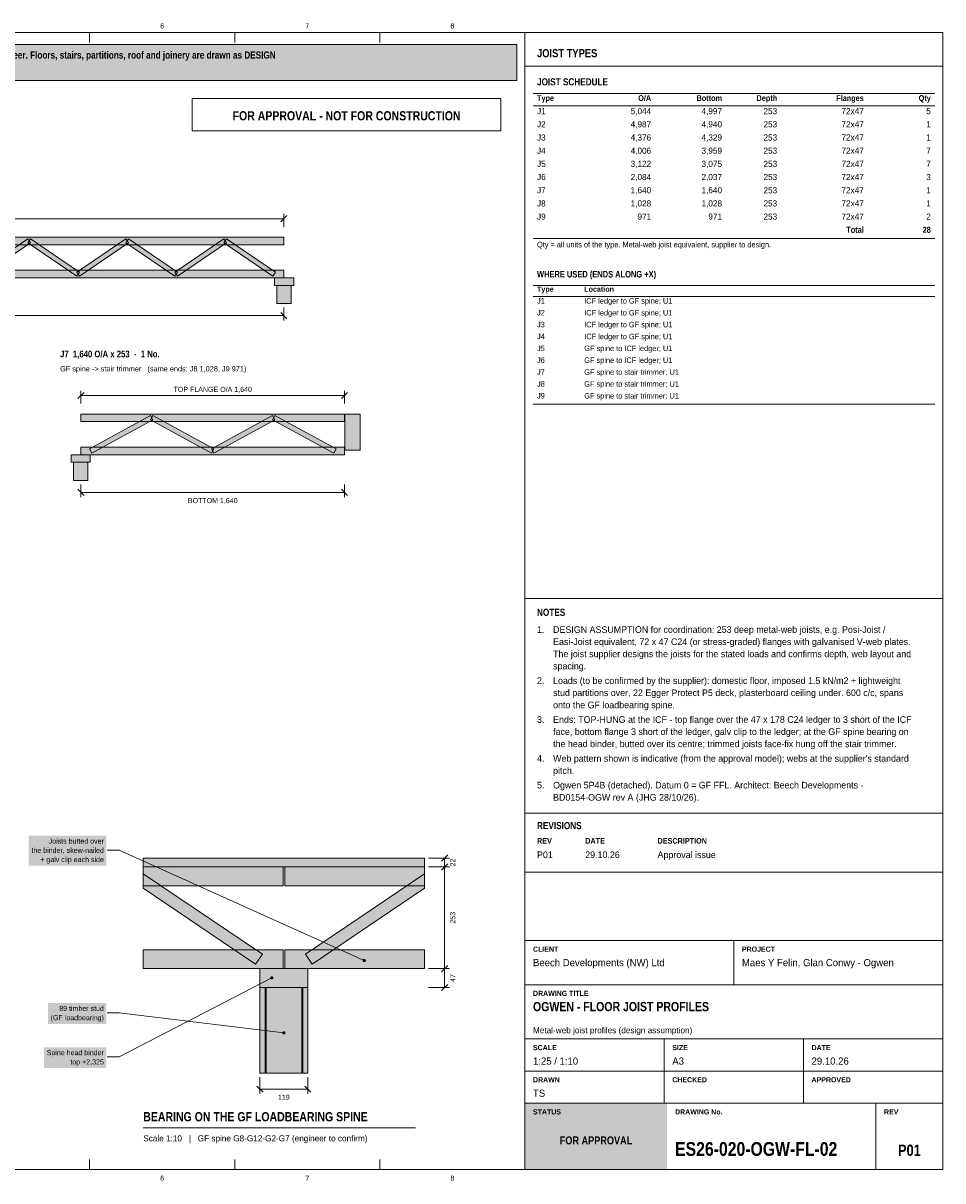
# Model space of a CAD drawing. Header units: millimetres. Extents: x 17 to 413, y 4 to 292.
# Tile 3 of 3: x 184 to 413, y 4 to 292. Entities that reach past the tile are written whole.
import ezdxf
from ezdxf.enums import TextEntityAlignment as Align

# ---------------------------------------------------------------- set-up
doc = ezdxf.new("R2010")
doc.units = ezdxf.units.MM
for name, color, linetype in [('FILL-C_6B451A', 7, 'Continuous'), ('FILL-C_735940', 7, 'Continuous'), ('FILL-LIGHT', 7, 'Continuous'), ('FILL-MASONRY_FILL', 7, 'Continuous'), ('FILL-TEAL', 7, 'Continuous'), ('FILL-TIMBER', 7, 'Continuous'), ('FILL-WHITE', 7, 'Continuous'), ('LINE-C_595966', 7, 'Continuous'), ('LINE-C_6B451A', 7, 'Continuous'), ('LINE-C_735940', 7, 'Continuous'), ('LINE-C_B27326', 7, 'Continuous'), ('LINE-INK', 7, 'Continuous'), ('LINE-RED', 7, 'Continuous'), ('LINE-STEEL_GREY', 7, 'Continuous'), ('LINE-TEAL', 7, 'Continuous'), ('TEXT-C_6B451A', 7, 'Continuous'), ('TEXT-C_735940', 7, 'Continuous'), ('TEXT-EPS', 7, 'Continuous'), ('TEXT-INK', 7, 'Continuous'), ('TEXT-RED', 7, 'Continuous'), ('TEXT-STEEL_GREY', 7, 'Continuous'), ('TEXT-TEAL', 7, 'Continuous'), ('TEXT-TLS_BLUE', 7, 'Continuous'), ('TEXT-WHITE', 7, 'Continuous')]:
    doc.layers.add(name, color=color, linetype=linetype)
doc.styles.add('OpenSansCondensed-Bold', font='OpenSansCondensed-Bold.ttf')

msp = doc.modelspace()

# ---------------------------------------------------------------- hatches: boundary and pattern name
at = {"layer": 'FILL-C_6B451A', "true_color": 0x6b451a}
h = msp.add_hatch(color=256, dxfattribs=at)
h.dxf.hatch_style = 1
h.paths.add_polyline_path([(269.4, 59), (269.39, 59.1), (269.35, 59.2), (269.28, 59.28), (269.2, 59.35), (269.1, 59.39), (269, 59.4), (268.9, 59.39), (268.8, 59.35), (268.72, 59.28), (268.65, 59.2), (268.61, 59.1), (268.6, 59), (268.61, 58.9), (268.65, 58.8), (268.72, 58.72), (268.8, 58.65), (268.9, 58.61), (269, 58.6), (269.1, 58.61), (269.2, 58.65), (269.28, 58.72), (269.35, 58.8), (269.39, 58.9)])
at = {"layer": 'FILL-C_735940', "true_color": 0x735940}
h = msp.add_hatch(color=256, dxfattribs=at)
h.dxf.hatch_style = 1
h.paths.add_polyline_path([(246.4, 54.7), (246.39, 54.8), (246.35, 54.9), (246.28, 54.98), (246.2, 55.05), (246.1, 55.09), (246, 55.1), (245.9, 55.09), (245.8, 55.05), (245.72, 54.98), (245.65, 54.9), (245.61, 54.8), (245.6, 54.7), (245.61, 54.6), (245.65, 54.5), (245.72, 54.42), (245.8, 54.35), (245.9, 54.31), (246, 54.3), (246.1, 54.31), (246.2, 54.35), (246.28, 54.42), (246.35, 54.5), (246.39, 54.6)])
h = msp.add_hatch(color=256, dxfattribs=at)
h.dxf.hatch_style = 1
h.paths.add_polyline_path([(249.4, 41), (249.39, 41.1), (249.35, 41.2), (249.28, 41.28), (249.2, 41.35), (249.1, 41.39), (249, 41.4), (248.9, 41.39), (248.8, 41.35), (248.72, 41.28), (248.65, 41.2), (248.61, 41.1), (248.6, 41), (248.61, 40.9), (248.65, 40.8), (248.72, 40.72), (248.8, 40.65), (248.9, 40.61), (249, 40.6), (249.1, 40.61), (249.2, 40.65), (249.28, 40.72), (249.35, 40.8), (249.39, 40.9)])
at = {"layer": 'FILL-LIGHT', "true_color": 0xccd1db}
h = msp.add_hatch(color=256, dxfattribs=at)
h.dxf.hatch_style = 1
h.paths.add_polyline_path([(173.75, 229.34), (173.08, 230.34), (185.27, 238.58), (185.94, 237.58)])
h = msp.add_hatch(color=256, dxfattribs=at)
h.dxf.hatch_style = 1
h.paths.add_polyline_path([(197.47, 229.34), (185.27, 237.58), (185.94, 238.58), (198.14, 230.34)])
h = msp.add_hatch(color=256, dxfattribs=at)
h.dxf.hatch_style = 1
h.paths.add_polyline_path([(198.14, 229.34), (197.47, 230.34), (209.66, 238.58), (210.33, 237.58)])
h = msp.add_hatch(color=256, dxfattribs=at)
h.dxf.hatch_style = 1
h.paths.add_polyline_path([(221.85, 229.34), (209.66, 237.58), (210.33, 238.58), (222.52, 230.34)])
h = msp.add_hatch(color=256, dxfattribs=at)
h.dxf.hatch_style = 1
h.paths.add_polyline_path([(222.52, 229.34), (221.85, 230.34), (234.05, 238.58), (234.72, 237.58)])
h = msp.add_hatch(color=256, dxfattribs=at)
h.dxf.hatch_style = 1
h.paths.add_polyline_path([(246.24, 229.34), (234.05, 237.58), (234.72, 238.58), (246.91, 230.34)])
h = msp.add_hatch(color=256, dxfattribs=at)
h.dxf.hatch_style = 1
h.paths.add_polyline_path([(201.18, 185.31), (200.61, 186.37), (215.81, 194.61), (216.38, 193.55)])
h = msp.add_hatch(color=256, dxfattribs=at)
h.dxf.hatch_style = 1
h.paths.add_polyline_path([(231, 185.31), (215.81, 193.55), (216.38, 194.61), (231.58, 186.37)])
h = msp.add_hatch(color=256, dxfattribs=at)
h.dxf.hatch_style = 1
h.paths.add_polyline_path([(231.58, 185.31), (231, 186.37), (246.2, 194.61), (246.77, 193.55)])
h = msp.add_hatch(color=256, dxfattribs=at)
h.dxf.hatch_style = 1
h.paths.add_polyline_path([(261.4, 185.31), (246.2, 193.55), (246.77, 194.61), (261.97, 186.37)])
h = msp.add_hatch(color=256, dxfattribs=at)
h.dxf.hatch_style = 1
h.paths.add_polyline_path([(214, 77.01), (214, 80.62), (243.64, 60.59), (241.96, 58.11)])
h = msp.add_hatch(color=256, dxfattribs=at)
h.dxf.hatch_style = 1
h.paths.add_polyline_path([(256.04, 58.11), (254.36, 60.59), (284, 80.62), (284, 77.01)])
at = {"layer": 'FILL-MASONRY_FILL', "true_color": 0xf7f0e0}
h = msp.add_hatch(color=256, dxfattribs=at)
h.dxf.hatch_style = 1
h.paths.add_polyline_path([(250.84, 222.5), (250.84, 227.02), (247.28, 227.02), (247.28, 222.5)])
h = msp.add_hatch(color=256, dxfattribs=at)
h.dxf.hatch_style = 1
h.paths.add_polyline_path([(200.2, 178.5), (200.2, 183.02), (196.64, 183.02), (196.64, 178.5)])
h = msp.add_hatch(color=256, dxfattribs=at)
h.dxf.hatch_style = 1
h.paths.add_polyline_path([(253.45, 31), (253.45, 52.3), (244.55, 52.3), (244.55, 31)])
at = {"layer": 'FILL-TEAL', "true_color": 0x009e85}
h = msp.add_hatch(color=256, dxfattribs=at)
h.dxf.hatch_style = 1
h.paths.add_polyline_path([(309.01, 7), (344.37, 7), (344.37, 23.5), (309.01, 23.5)])
at = {"layer": 'FILL-TIMBER', "true_color": 0xeddbb8}
h = msp.add_hatch(color=256, dxfattribs=at)
h.dxf.hatch_style = 1
h.paths.add_polyline_path([(47.2, 237.14), (47.2, 239.02), (248.98, 239.02), (248.98, 237.14)])
h = msp.add_hatch(color=256, dxfattribs=at)
h.dxf.hatch_style = 1
h.paths.add_polyline_path([(49.08, 228.9), (49.08, 230.78), (248.98, 230.78), (248.98, 228.9)])
at = {"layer": 'FILL-TIMBER', "true_color": 0xe6dbcc}
h = msp.add_hatch(color=256, dxfattribs=at)
h.dxf.hatch_style = 1
h.paths.add_polyline_path([(251.44, 227.02), (251.44, 228.9), (246.68, 228.9), (246.68, 227.02)])
at = {"layer": 'FILL-TIMBER', "true_color": 0xeddbb8}
h = msp.add_hatch(color=256, dxfattribs=at)
h.dxf.hatch_style = 1
h.paths.add_polyline_path([(198.5, 193.14), (198.5, 195.02), (264.08, 195.02), (264.08, 193.14)])
at = {"layer": 'FILL-TIMBER', "true_color": 0xedcc99}
h = msp.add_hatch(color=256, dxfattribs=at)
h.dxf.hatch_style = 1
h.paths.add_polyline_path([(267.96, 186.02), (267.96, 195.02), (264.2, 195.02), (264.2, 186.02)])
at = {"layer": 'FILL-TIMBER', "true_color": 0xe6dbcc}
h = msp.add_hatch(color=256, dxfattribs=at)
h.dxf.hatch_style = 1
h.paths.add_polyline_path([(200.8, 183.02), (200.8, 184.9), (196.04, 184.9), (196.04, 183.02)])
at = {"layer": 'FILL-TIMBER', "true_color": 0xeddbb8}
h = msp.add_hatch(color=256, dxfattribs=at)
h.dxf.hatch_style = 1
h.paths.add_polyline_path([(198.5, 184.9), (198.5, 186.78), (264.08, 186.78), (264.08, 184.9)])
at = {"layer": 'FILL-TIMBER', "true_color": 0xe0cc9e}
h = msp.add_hatch(color=256, dxfattribs=at)
h.dxf.hatch_style = 1
h.paths.add_polyline_path([(284, 82.3), (284, 84.5), (214, 84.5), (214, 82.3)])
at = {"layer": 'FILL-TIMBER', "true_color": 0xeddbb8}
h = msp.add_hatch(color=256, dxfattribs=at)
h.dxf.hatch_style = 1
h.paths.add_polyline_path([(248.8, 82.3), (248.8, 77.6), (214, 77.6), (214, 82.3)])
h = msp.add_hatch(color=256, dxfattribs=at)
h.dxf.hatch_style = 1
h.paths.add_polyline_path([(249.2, 77.6), (249.2, 82.3), (284, 82.3), (284, 77.6)])
h = msp.add_hatch(color=256, dxfattribs=at)
h.dxf.hatch_style = 1
h.paths.add_polyline_path([(248.8, 61.7), (248.8, 57), (214, 57), (214, 61.7)])
h = msp.add_hatch(color=256, dxfattribs=at)
h.dxf.hatch_style = 1
h.paths.add_polyline_path([(249.2, 57), (249.2, 61.7), (284, 61.7), (284, 57)])
at = {"layer": 'FILL-TIMBER', "true_color": 0xe6dbcc}
h = msp.add_hatch(color=256, dxfattribs=at)
h.dxf.hatch_style = 1
h.paths.add_polyline_path([(254.95, 52.3), (254.95, 57), (243.05, 57), (243.05, 52.3)])
at = {"layer": 'FILL-WHITE', "true_color": 0xfff5f0}
h = msp.add_hatch(color=256, dxfattribs=at)
h.dxf.hatch_style = 1
h.paths.add_polyline_path([(23, 278), (307, 278), (307, 287), (23, 287)])
at = {"layer": 'FILL-WHITE', "true_color": 0xffffff}
h = msp.add_hatch(color=256, dxfattribs=at)
h.dxf.hatch_style = 1
h.paths.add_polyline_path([(185.46, 82.61), (204.8, 82.61), (204.8, 90.09), (185.46, 90.09)])
at = {"layer": 'FILL-WHITE', "true_color": 0xf2f2f2}
h = msp.add_hatch(color=256, dxfattribs=at)
h.dxf.hatch_style = 1
h.paths.add_polyline_path([(244.3, 31), (244.3, 52.3), (243.05, 52.3), (243.05, 31)])
h = msp.add_hatch(color=256, dxfattribs=at)
h.dxf.hatch_style = 1
h.paths.add_polyline_path([(254.95, 31), (254.95, 52.3), (253.7, 52.3), (253.7, 31)])
at = {"layer": 'FILL-WHITE', "true_color": 0xffffff}
h = msp.add_hatch(color=256, dxfattribs=at)
h.dxf.hatch_style = 1
h.paths.add_polyline_path([(190.27, 43.25), (204.8, 43.25), (204.8, 48.44), (190.27, 48.44)])
h = msp.add_hatch(color=256, dxfattribs=at)
h.dxf.hatch_style = 1
h.paths.add_polyline_path([(189.28, 32.25), (204.8, 32.25), (204.8, 37.44), (189.28, 37.44)])

# ---------------------------------------------------------------- linework, layer by layer
at = {"layer": 'LINE-C_595966', "lineweight": 5}
for points in [[(173.75, 229.34), (173.08, 230.34), (185.27, 238.58), (185.94, 237.58)], [(197.47, 229.34), (185.27, 237.58), (185.94, 238.58), (198.14, 230.34)], [(198.14, 229.34), (197.47, 230.34), (209.66, 238.58), (210.33, 237.58)], [(221.85, 229.34), (209.66, 237.58), (210.33, 238.58), (222.52, 230.34)], [(222.52, 229.34), (221.85, 230.34), (234.05, 238.58), (234.72, 237.58)], [(246.24, 229.34), (234.05, 237.58), (234.72, 238.58), (246.91, 230.34)], [(201.18, 185.31), (200.61, 186.37), (215.81, 194.61), (216.38, 193.55)], [(231, 185.31), (215.81, 193.55), (216.38, 194.61), (231.58, 186.37)], [(231.58, 185.31), (231, 186.37), (246.2, 194.61), (246.77, 193.55)], [(261.4, 185.31), (246.2, 193.55), (246.77, 194.61), (261.97, 186.37)], [(214, 77.01), (214, 80.62), (243.64, 60.59), (241.96, 58.11)], [(256.04, 58.11), (254.36, 60.59), (284, 80.62), (284, 77.01)]]:
    msp.add_lwpolyline(points, close=True, dxfattribs=at)
at = {"layer": 'LINE-C_6B451A', "lineweight": 5}
for p, q in [((208, 86.5), (205, 86.5)), ((269, 59), (208, 86.5))]:
    msp.add_line(p, q, dxfattribs=at)
for points in [[(47.2, 237.14), (47.2, 239.02), (248.98, 239.02), (248.98, 237.14)], [(49.08, 228.9), (49.08, 230.78), (248.98, 230.78), (248.98, 228.9)], [(198.5, 193.14), (198.5, 195.02), (264.08, 195.02), (264.08, 193.14)], [(198.5, 184.9), (198.5, 186.78), (264.08, 186.78), (264.08, 184.9)], [(248.8, 82.3), (248.8, 77.6), (214, 77.6), (214, 82.3)], [(249.2, 77.6), (249.2, 82.3), (284, 82.3), (284, 77.6)], [(248.8, 61.7), (248.8, 57), (214, 57), (214, 61.7)], [(249.2, 57), (249.2, 61.7), (284, 61.7), (284, 57)]]:
    msp.add_lwpolyline(points, close=True, dxfattribs=at)
at = {"layer": 'LINE-C_735940', "lineweight": 5}
for p, q in [((246, 54.7), (208, 35)), ((208, 46), (205, 46)), ((249, 41), (208, 46)), ((208, 35), (205, 35))]:
    msp.add_line(p, q, dxfattribs=at)
for points in [[(251.44, 227.02), (251.44, 228.9), (246.68, 228.9), (246.68, 227.02)], [(250.84, 222.5), (250.84, 227.02), (247.28, 227.02), (247.28, 222.5)], [(200.8, 183.02), (200.8, 184.9), (196.04, 184.9), (196.04, 183.02)], [(200.2, 178.5), (200.2, 183.02), (196.64, 183.02), (196.64, 178.5)], [(254.95, 52.3), (254.95, 57), (243.05, 57), (243.05, 52.3)], [(253.45, 31), (253.45, 52.3), (244.55, 52.3), (244.55, 31)]]:
    msp.add_lwpolyline(points, close=True, dxfattribs=at)
at = {"layer": 'LINE-C_B27326', "lineweight": 5}
msp.add_lwpolyline([(267.96, 186.02), (267.96, 195.02), (264.2, 195.02), (264.2, 186.02)], close=True, dxfattribs=at)
at = {"layer": 'LINE-INK', "lineweight": 5}
for p, q in [((200.62, 290), (200.62, 287.5)), ((236.75, 290), (236.75, 287.5)), ((272.88, 290), (272.88, 287.5)), ((309, 7), (309, 290)), ((311, 274.8), (411, 274.8)), ((311, 271.72), (411, 271.72)), ((47.2, 243.62), (248.98, 243.62)), ((248.2, 242.84), (249.75, 244.4)), ((248.98, 241.62), (248.98, 244.82)), ((311, 238.71), (411, 238.71)), ((311, 227), (411, 227)), ((311, 224.25), (411, 224.25)), ((49.08, 219.5), (248.98, 219.5)), ((248.2, 220.28), (249.75, 218.72)), ((248.98, 221.5), (248.98, 218.3)), ((197.72, 198.84), (199.27, 200.4)), ((198.5, 197.62), (198.5, 200.82)), ((198.5, 199.62), (264.08, 199.62)), ((263.31, 198.84), (264.86, 200.4)), ((264.08, 197.62), (264.08, 200.82)), ((311, 197.47), (411, 197.47)), ((197.72, 176.28), (199.27, 174.72)), ((198.5, 177.5), (198.5, 174.3)), ((263.31, 176.28), (264.86, 174.72)), ((264.08, 177.5), (264.08, 174.3)), ((198.5, 175.5), (264.08, 175.5)), ((309, 149.08), (413, 149.08)), ((309, 95.7), (413, 95.7)), ((285, 84.5), (290.2, 84.5)), ((288.22, 83.72), (289.78, 85.28)), ((289, 52.3), (289, 84.5)), ((285, 82.3), (290.2, 82.3)), ((288.22, 81.52), (289.78, 83.08)), ((309, 81), (413, 81)), ((309, 64), (413, 64)), ((361, 53), (361, 64)), ((288.22, 56.22), (289.78, 57.78)), ((285, 57), (290.2, 57)), ((285, 52.3), (290.2, 52.3)), ((288.22, 51.52), (289.78, 53.08)), ((309, 53), (413, 53)), ((309, 39.5), (413, 39.5)), ((343.67, 31.5), (343.67, 39.5)), ((378.33, 31.5), (378.33, 39.5)), ((243.05, 30), (243.05, 25.8)), ((254.95, 30), (254.95, 25.8)), ((309, 31.5), (413, 31.5)), ((343.67, 23.5), (343.67, 31.5)), ((378.33, 23.5), (378.33, 31.5)), ((242.27, 27.78), (243.83, 26.22)), ((243.05, 27), (254.95, 27)), ((254.17, 27.78), (255.73, 26.22)), ((309, 23.5), (413, 23.5)), ((396.36, 7), (396.36, 23.5)), ((214, 17.4), (281.74, 17.4)), ((200.62, 7), (200.62, 9.5)), ((236.75, 7), (236.75, 9.5)), ((272.88, 7), (272.88, 9.5))]:
    msp.add_line(p, q, dxfattribs=at)
for points in [[(20, 7), (413, 7), (413, 290), (20, 290)], [(284, 82.3), (284, 84.5), (214, 84.5), (214, 82.3)]]:
    msp.add_lwpolyline(points, close=True, dxfattribs=at)
at = {"layer": 'LINE-RED', "lineweight": 5}
for points in [[(23, 278), (307, 278), (307, 287), (23, 287)], [(226.21, 265.5), (303, 265.5), (303, 273.5), (226.21, 273.5)]]:
    msp.add_lwpolyline(points, close=True, dxfattribs=at)
at = {"layer": 'LINE-STEEL_GREY', "lineweight": 5}
for points in [[(244.3, 31), (244.3, 52.3), (243.05, 52.3), (243.05, 31)], [(254.95, 31), (254.95, 52.3), (253.7, 52.3), (253.7, 31)]]:
    msp.add_lwpolyline(points, close=True, dxfattribs=at)
at = {"layer": 'LINE-TEAL', "lineweight": 5}
msp.add_line((309, 281.6), (413, 281.6), dxfattribs=at)

# ---------------------------------------------------------------- texts
at = {"layer": 'TEXT-C_6B451A'}
for s, p in [('Joists butted over', (204.2, 88.09)), ('the binder, skew-nailed', (204.2, 85.8)), ('+ galv clip each side', (204.2, 83.51))]:
    msp.add_text(s, height=1.27, dxfattribs=at).set_placement(p, align=Align.RIGHT)
at = {"layer": 'TEXT-C_735940'}
for s, p in [('89 timber stud', (204.2, 46.45)), ('(GF loadbearing)', (204.2, 44.15)), ('Spine head binder', (204.2, 35.45)), ('top +2,325', (204.2, 33.15))]:
    msp.add_text(s, height=1.27, dxfattribs=at).set_placement(p, align=Align.RIGHT)
at = {"layer": 'TEXT-EPS', "style": 'OpenSansCondensed-Bold'}
msp.add_text('STATUS', height=1.27, dxfattribs=at).set_placement((311, 20.7))
at = {"layer": 'TEXT-INK', "style": 'OpenSansCondensed-Bold'}
for s, height, p in [('ICF PACKAGE: Nudura ICF formwork and accessories are our supply. Raft and foundations AS PER THE ARCHITECTURAL DRAWINGS; joist ledgers by the engineer. Floors, stairs, partitions, roof and joinery are drawn as DESIGN', 1.778, (24.6, 283.47)), ('JOIST SCHEDULE', 1.778, (312, 276.8)), ('WHERE USED (ENDS ALONG +X)', 1.6256, (312, 229)), ('NOTES', 1.778, (312, 144.78)), ('REVISIONS', 1.778, (312, 91.7)), ('OGWEN - FLOOR JOIST PROFILES', 2.286, (311, 46.4)), ('BEARING ON THE GF LOADBEARING SPINE', 2.286, (214, 19)), ('ES26-020-OGW-FL-02', 3.429, (346.36, 10.4))]:
    msp.add_text(s, height=height, dxfattribs=at).set_placement(p)
at = {"layer": 'TEXT-INK'}
for s, height, p in [('J1', 1.524, (312, 269.64)), ('J2', 1.524, (312, 266.36)), ('J3', 1.524, (312, 263.08)), ('J4', 1.524, (312, 259.79)), ('J5', 1.524, (312, 256.51)), ('J6', 1.524, (312, 253.23)), ('J7', 1.524, (312, 249.95)), ('J8', 1.524, (312, 246.67)), ('J9', 1.524, (312, 243.39)), ('J1', 1.372, (312, 222.49)), ('ICF ledger to GF spine; U1', 1.3716, (323.76, 222.49)), ('J2', 1.372, (312, 219.54)), ('ICF ledger to GF spine; U1', 1.3716, (323.76, 219.54)), ('J3', 1.372, (312, 216.59)), ('ICF ledger to GF spine; U1', 1.3716, (323.76, 216.59)), ('J4', 1.372, (312, 213.63)), ('ICF ledger to GF spine; U1', 1.3716, (323.76, 213.63)), ('J5', 1.372, (312, 210.68)), ('GF spine to ICF ledger; U1', 1.3716, (323.76, 210.68)), ('J6', 1.372, (312, 207.73)), ('GF spine to ICF ledger; U1', 1.3716, (323.76, 207.73)), ('J7', 1.372, (312, 204.78)), ('GF spine to stair trimmer; U1', 1.3716, (323.76, 204.78)), ('J8', 1.372, (312, 201.82)), ('GF spine to stair trimmer; U1', 1.3716, (323.76, 201.82)), ('J9', 1.372, (312, 198.87)), ('GF spine to stair trimmer; U1', 1.3716, (323.76, 198.87)), ('1.', 1.651, (312, 140.55)), ('DESIGN ASSUMPTION for coordination: 253 deep metal-web joists, e.g. Posi-Joist /', 1.651, (316, 140.55)), ('Easi-Joist equivalent, 72 x 47 C24 (or stress-graded) flanges with galvanised V-web plates.', 1.651, (316, 137.52)), ('The joist supplier designs the joists for the stated loads and confirms depth, web layout and', 1.651, (316, 134.5)), ('spacing.', 1.651, (316, 131.47)), ('Loads (to be confirmed by the supplier): domestic floor, imposed 1.5 kN/m2 + lightweight', 1.651, (316, 127.84)), ('2.', 1.651, (312, 127.84)), ('stud partitions over, 22 Egger Protect P5 deck, plasterboard ceiling under. 600 c/c, spans', 1.651, (316, 124.82)), ('onto the GF loadbearing spine.', 1.651, (316, 121.79)), ('3.', 1.651, (312, 118.16)), ('Ends: TOP-HUNG at the ICF - top flange over the 47 x 178 C24 ledger to 3 short of the ICF', 1.651, (316, 118.16)), ('face, bottom flange 3 short of the ledger, galv clip to the ledger; at the GF spine bearing on', 1.651, (316, 115.14)), ('the head binder, butted over its centre; trimmed joists face-fix hung off the stair trimmer.', 1.651, (316, 112.11)), ('4.', 1.651, (312, 108.48)), ("Web pattern shown is indicative (from the approval model); webs at the supplier's standard", 1.651, (316, 108.48)), ('pitch.', 1.651, (316, 105.45)), ('5.', 1.651, (312, 101.83)), ('Ogwen 5P4B (detached). Datum 0 = GF FFL. Architect: Beech Developments -', 1.651, (316, 101.83)), ('BD0154-OGW rev A (JHG 28/10/26).', 1.651, (316, 98.8)), ('P01', 1.651, (312, 84.5)), ('29.10.26', 1.651, (324, 84.5)), ('Approval issue', 1.651, (342, 84.5)), ('Beech Developments (NW) Ltd', 1.778, (311, 57.6)), ('Maes Y Felin, Glan Conwy - Ogwen', 1.778, (363, 57.6)), ('1:25 / 1:10', 1.778, (311, 33.1)), ('A3', 1.778, (345.67, 33.1)), ('29.10.26', 1.778, (380.33, 33.1)), ('TS', 1.778, (311, 25.1))]:
    msp.add_text(s, height=height, dxfattribs=at).set_placement(p)
for s, height, p in [('5,044', 1.524, (340.4, 269.64)), ('4,997', 1.524, (358.04, 269.64)), ('253', 1.524, (371.76, 269.64)), ('72x47', 1.524, (393.32, 269.64)), ('5', 1.52, (410, 269.64)), ('4,987', 1.524, (340.4, 266.36)), ('4,940', 1.524, (358.04, 266.36)), ('253', 1.524, (371.76, 266.36)), ('72x47', 1.524, (393.32, 266.36)), ('1', 1.52, (410, 266.36)), ('4,376', 1.524, (340.4, 263.08)), ('4,329', 1.524, (358.04, 263.08)), ('253', 1.524, (371.76, 263.08)), ('72x47', 1.524, (393.32, 263.08)), ('1', 1.52, (410, 263.08)), ('4,006', 1.524, (340.4, 259.79)), ('3,959', 1.524, (358.04, 259.79)), ('253', 1.524, (371.76, 259.79)), ('72x47', 1.524, (393.32, 259.79)), ('7', 1.52, (410, 259.79)), ('3,122', 1.524, (340.4, 256.51)), ('3,075', 1.524, (358.04, 256.51)), ('253', 1.524, (371.76, 256.51)), ('72x47', 1.524, (393.32, 256.51)), ('7', 1.52, (410, 256.51)), ('2,084', 1.524, (340.4, 253.23)), ('2,037', 1.524, (358.04, 253.23)), ('253', 1.524, (371.76, 253.23)), ('72x47', 1.524, (393.32, 253.23)), ('3', 1.52, (410, 253.23)), ('1,640', 1.524, (340.4, 249.95)), ('1,640', 1.524, (358.04, 249.95)), ('253', 1.524, (371.76, 249.95)), ('72x47', 1.524, (393.32, 249.95)), ('1', 1.52, (410, 249.95)), ('1,028', 1.524, (340.4, 246.67)), ('1,028', 1.524, (358.04, 246.67)), ('253', 1.524, (371.76, 246.67)), ('72x47', 1.524, (393.32, 246.67)), ('1', 1.52, (410, 246.67)), ('971', 1.524, (340.4, 243.39)), ('971', 1.524, (358.04, 243.39)), ('253', 1.524, (371.76, 243.39)), ('72x47', 1.524, (393.32, 243.39)), ('2', 1.52, (410, 243.39))]:
    msp.add_text(s, height=height, dxfattribs=at).set_placement(p, align=Align.RIGHT)
at = {"layer": 'TEXT-INK', "style": 'OpenSansCondensed-Bold'}
for s, p in [('Total', (393.32, 240.11)), ('28', (410, 240.11))]:
    msp.add_text(s, height=1.524, dxfattribs=at).set_placement(p, align=Align.RIGHT)
at = {"layer": 'TEXT-INK'}
for s, p in [('TOP FLANGE O/A 1,640', (231.29, 200.52)), ('BOTTOM 1,640', (231.29, 172.84)), ('119', (249, 24.34))]:
    msp.add_text(s, height=1.27, dxfattribs=at).set_placement(p, align=Align.CENTER)
for s, p in [('22', (291.66, 83.4)), ('253', (291.66, 69.65)), ('47', (291.66, 54.65))]:
    msp.add_text(s, height=1.27, rotation=90, dxfattribs=at).set_placement(p, align=Align.CENTER)
at = {"layer": 'TEXT-INK', "style": 'OpenSansCondensed-Bold'}
msp.add_text('P01', height=2.794, dxfattribs=at).set_placement((404.68, 10.4), align=Align.CENTER)
at = {"layer": 'TEXT-RED', "style": 'OpenSansCondensed-Bold'}
msp.add_text('FOR APPROVAL - NOT FOR CONSTRUCTION', height=2.286, dxfattribs=at).set_placement((264.6, 268.1), align=Align.CENTER)
at = {"layer": 'TEXT-STEEL_GREY'}
for s, p in [('6', (218.69, 291)), ('7', (254.81, 291)), ('8', (290.94, 291)), ('6', (218.69, 4.2)), ('7', (254.81, 4.2)), ('8', (290.94, 4.2))]:
    msp.add_text(s, height=1.27, dxfattribs=at).set_placement(p, align=Align.CENTER)
at = {"layer": 'TEXT-STEEL_GREY', "style": 'OpenSansCondensed-Bold'}
for s, height, p in [('Type', 1.448, (312, 272.92)), ('Type', 1.295, (312, 225.45)), ('Location', 1.295, (323.76, 225.45)), ('REV', 1.372, (312, 88.1)), ('DATE', 1.372, (324, 88.1)), ('DESCRIPTION', 1.3716, (342, 88.1)), ('CLIENT', 1.27, (311, 61.2)), ('PROJECT', 1.27, (363, 61.2)), ('DRAWING TITLE', 1.27, (311, 50.2)), ('SCALE', 1.27, (311, 36.7)), ('SIZE', 1.27, (345.67, 36.7)), ('DATE', 1.27, (380.33, 36.7)), ('DRAWN', 1.27, (311, 28.7)), ('CHECKED', 1.27, (345.67, 28.7)), ('APPROVED', 1.27, (380.33, 28.7)), ('DRAWING No.', 1.27, (346.36, 20.7)), ('REV', 1.27, (398.36, 20.7))]:
    msp.add_text(s, height=height, dxfattribs=at).set_placement(p)
for s, p in [('O/A', (340.4, 272.92)), ('Bottom', (358.04, 272.92)), ('Depth', (371.76, 272.92)), ('Flanges', (393.32, 272.92)), ('Qty', (410, 272.92))]:
    msp.add_text(s, height=1.448, dxfattribs=at).set_placement(p, align=Align.RIGHT)
at = {"layer": 'TEXT-STEEL_GREY'}
for s, height, p in [('Qty = all units of the type. Metal-web joist equivalent, supplier to design.', 1.3716, (312, 236.5)), ('GF spine -> stair trimmer   (same ends: J8 1,028, J9 971)', 1.3208, (193.3, 205.62)), ('Metal-web joist profiles (design assumption)', 1.524, (311, 40.9)), ('Scale 1:10   |   GF spine G8-G12-G2-G7 (engineer to confirm)', 1.524, (214, 14))]:
    msp.add_text(s, height=height, dxfattribs=at).set_placement(p)
at = {"layer": 'TEXT-TEAL', "style": 'OpenSansCondensed-Bold'}
msp.add_text('JOIST TYPES', height=2.032, dxfattribs=at).set_placement((312, 283.8))
at = {"layer": 'TEXT-TLS_BLUE', "style": 'OpenSansCondensed-Bold'}
msp.add_text('J7  1,640 O/A x 253  -  1 No.', height=1.6764, dxfattribs=at).set_placement((193.3, 209.12))
at = {"layer": 'TEXT-WHITE', "style": 'OpenSansCondensed-Bold'}
msp.add_text('FOR APPROVAL', height=1.9812, dxfattribs=at).set_placement((326.68, 13.25), align=Align.CENTER)

doc.saveas('drawing.dxf')
